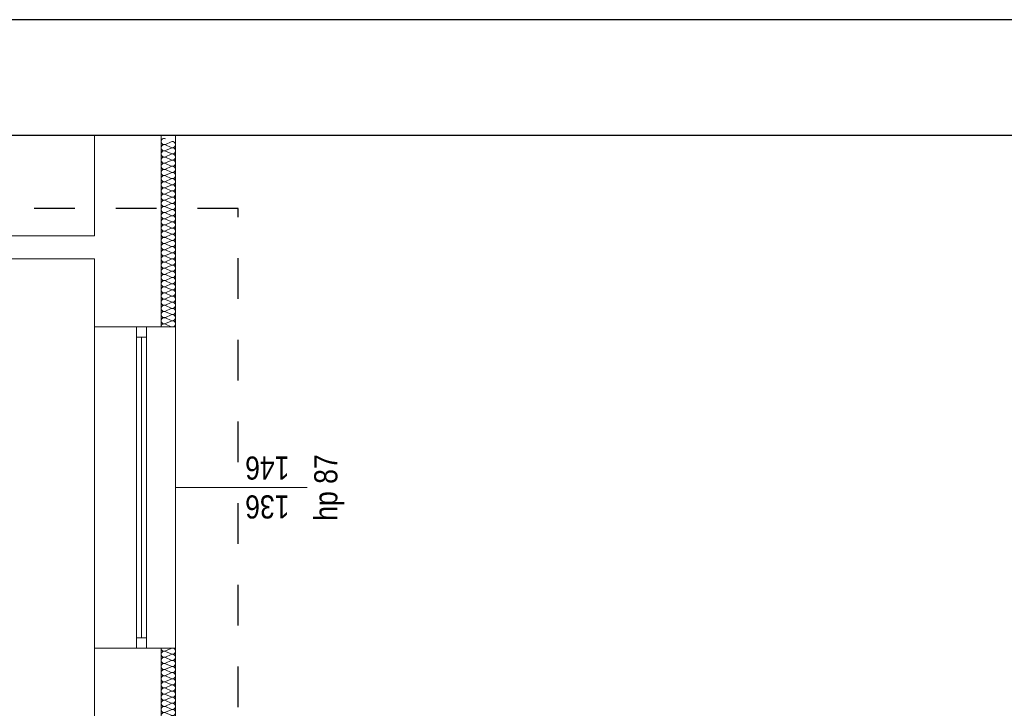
# Model space of a CAD drawing. Extents: x -635870 to -372006, y -44437 to 104716.
# Tile 212 of 221: x -481708 to -474897, y 43629 to 48388. Entities that reach past the tile are written whole.
import ezdxf

# ---------------------------------------------------------------- set-up
doc = ezdxf.new("R2010")
doc.units = 0
doc.header["$MEASUREMENT"] = 0
doc.linetypes.add('Dashed', pattern=[564.444447, 282.222223, -282.222223])
doc.layers.add('$ IE Tabela', color=7, linetype='Continuous')
doc.layers.add('Inwent Izolacje', color=252, linetype='Continuous')
for name, color, linetype, lineweight in [('Inwent Izolacje_Nr_Pióra__2', 252, 'Continuous', 13), ('INWENT. OKNA_Nr_Pióra__21', 252, 'Continuous', 9), ('INWENT. OKNA_Nr_Pióra__5', 252, 'Continuous', 13), ('INWENT.ŚCIANY_Nr_Pióra__1', 252, 'Continuous', 25), ('INWENT.ŚCIANY_Nr_Pióra__20', 252, 'Continuous', 60), ('INWENT.ŚCIANY_Nr_Pióra__21', 252, 'Continuous', 9), ('INWENT.ŚCIANY_Nr_Pióra__3', 252, 'Continuous', 13)]:
    doc.layers.add(name, color=color, linetype=linetype, lineweight=lineweight)
doc.styles.add('GENERATED_STYLE_5', font='ARIALN.TTF')

# ---------------------------------------------------------------- blocks, each defined once
blk = doc.blocks.new('a3eee')
at = {"layer": '$ IE Tabela'}
for p, q in [((23930.76, 4176.8), (19730.76, 4176.8)), ((23840.76, 4096.8), (19890.76, 4096.8))]:
    blk.add_line(p, q, dxfattribs=at)
blk = doc.blocks.new('Izolacja cieplna 14_145', base_point=(-480730.2, 44044.5))
at = {"layer": 'Inwent Izolacje_Nr_Pióra__2', "linetype": 'Continuous'}
for p, q in [((-480660, 44042.8), (-480700.4, 44025.1)), ((-480700.4, 44021.6), (-480660, 44003.9)), ((-480660, 44000.4), (-480700.4, 43982.7)), ((-480700.4, 43979.2), (-480660, 43961.5)), ((-480660, 43958), (-480700.4, 43940.3)), ((-480700.4, 43936.8), (-480660, 43919.1)), ((-480660, 43915.6), (-480700.4, 43897.9)), ((-480700.4, 43894.4), (-480660, 43876.7)), ((-480660, 43873.2), (-480700.4, 43855.5)), ((-480700.4, 43852), (-480660, 43834.3)), ((-480660, 43830.8), (-480700.4, 43813.1)), ((-480700.4, 43809.6), (-480660, 43791.9)), ((-480660, 43788.4), (-480700.4, 43770.7)), ((-480700.4, 43767.2), (-480660, 43749.5)), ((-480660, 43746), (-480700.4, 43728.3)), ((-480700.4, 43724.8), (-480660, 43707.1)), ((-480660, 43703.6), (-480700.4, 43685.9)), ((-480700.4, 43682.4), (-480660, 43664.7)), ((-480660, 43661.2), (-480700.4, 43643.5)), ((-480700.4, 43640), (-480660, 43622.3)), ((-480660, 43618.8), (-480700.4, 43601.1)), ((-480700.4, 43597.6), (-480660, 43579.9)), ((-480660, 43576.4), (-480700.4, 43558.7)), ((-480700.4, 43555.2), (-480660, 43537.5)), ((-480660, 43534), (-480700.4, 43516.3)), ((-480700.4, 43512.8), (-480660, 43495.1)), ((-480660, 43491.6), (-480700.4, 43473.9)), ((-480700.4, 43470.4), (-480660, 43452.7)), ((-480660, 43449.2), (-480700.4, 43431.5)), ((-480700.4, 43428), (-480660, 43410.3)), ((-480660, 43406.8), (-480700.4, 43389.1)), ((-480700.4, 43385.6), (-480660, 43367.9)), ((-480660, 43364.4), (-480700.4, 43346.7)), ((-480700.4, 43343.2), (-480660, 43325.5)), ((-480660, 43322), (-480700.4, 43304.3)), ((-480700.4, 43300.8), (-480660, 43283.1)), ((-480660, 43279.6), (-480700.4, 43261.9)), ((-480700.4, 43258.4), (-480660, 43240.7)), ((-480660, 43237.2), (-480700.4, 43219.5)), ((-480700.4, 43216), (-480660, 43198.3)), ((-480660, 43194.8), (-480700.4, 43177.1)), ((-480700.4, 43173.6), (-480660, 43155.9)), ((-480660, 43152.4), (-480700.4, 43134.7)), ((-480700.4, 43131.2), (-480660, 43113.5)), ((-480660, 43110), (-480700.4, 43092.3)), ((-480700.4, 43088.8), (-480660, 43071.1)), ((-480660, 43067.6), (-480700.4, 43049.9)), ((-480700.4, 43046.4), (-480660, 43028.7)), ((-480660, 43025.2), (-480700.4, 43007.5)), ((-480700.4, 43004), (-480660, 42986.3)), ((-480660, 42982.8), (-480700.4, 42965.1)), ((-480700.4, 42961.6), (-480660, 42943.9)), ((-480660, 42940.4), (-480700.4, 42922.7)), ((-480700.4, 42919.2), (-480660, 42901.5)), ((-480660, 42898), (-480700.4, 42880.3)), ((-480700.4, 42876.8), (-480660, 42859.1)), ((-480660, 42855.6), (-480700.4, 42837.9)), ((-480700.4, 42834.4), (-480660, 42816.7)), ((-480660, 42813.2), (-480700.4, 42795.5)), ((-480700.4, 42792), (-480660, 42774.3)), ((-480660, 42770.8), (-480700.4, 42753.1)), ((-480700.4, 42749.6), (-480660, 42731.9)), ((-480660, 42728.4), (-480700.4, 42710.7)), ((-480700.4, 42707.2), (-480660, 42689.5)), ((-480660, 42686), (-480700.4, 42668.3)), ((-480700.4, 42664.8), (-480660, 42647.1)), ((-480660, 42643.6), (-480700.4, 42625.9)), ((-480700.4, 42622.4), (-480660, 42604.7)), ((-480660, 42601.2), (-480700.4, 42583.5)), ((-480700.4, 42580), (-480660, 42562.3)), ((-480660, 42558.8), (-480700.4, 42541.1)), ((-480700.4, 42537.6), (-480660, 42519.9)), ((-480660, 42516.4), (-480700.4, 42498.7)), ((-480700.4, 42495.2), (-480660, 42477.5)), ((-480660, 42474), (-480700.4, 42456.3)), ((-480700.4, 42452.8), (-480660, 42435.1)), ((-480660, 42431.6), (-480700.4, 42413.9)), ((-480700.4, 42410.4), (-480660, 42392.7)), ((-480660, 42389.2), (-480700.4, 42371.5)), ((-480700.4, 42368), (-480660, 42350.3)), ((-480660, 42346.8), (-480700.4, 42329.1)), ((-480700.4, 42325.6), (-480660, 42307.9)), ((-480660, 42304.4), (-480700.4, 42286.7)), ((-480700.4, 42283.2), (-480660, 42265.5)), ((-480660, 42262), (-480700.4, 42244.3)), ((-480700.4, 42240.8), (-480660, 42223.1)), ((-480660, 42219.6), (-480700.4, 42201.9)), ((-480700.4, 42198.4), (-480660, 42180.7)), ((-480660, 42177.2), (-480700.4, 42159.5)), ((-480700.4, 42156), (-480660, 42138.3)), ((-480660, 42134.8), (-480700.4, 42117.1)), ((-480700.4, 42113.6), (-480660, 42095.9)), ((-480660, 42092.4), (-480700.4, 42074.7)), ((-480700.4, 42071.2), (-480660, 42053.5)), ((-480660, 42050), (-480700.4, 42032.3)), ((-480700.4, 42028.8), (-480660, 42011.1)), ((-480660, 42007.6), (-480700.4, 41989.9)), ((-480700.4, 41986.4), (-480660, 41968.7)), ((-480660, 41965.2), (-480700.4, 41947.5)), ((-480700.4, 41944), (-480660, 41926.3))]:
    blk.add_line(p, q, dxfattribs=at)
for centre, start_param, end_param in [((-480708.9, 44002.1), 1.158004, 5.125183), ((-480708.9, 44044.5), 3.141593, 5.125182), ((-480651.5, 44023.3), 4.299595, 8.266775), ((-480651.5, 43980.9), 4.299595, 8.266775), ((-480708.9, 43959.7), 1.158004, 5.125183), ((-480708.9, 43917.3), 1.158004, 5.125183), ((-480651.5, 43938.5), 4.299595, 8.266775), ((-480708.9, 43874.9), 1.158004, 5.125183), ((-480651.5, 43896.1), 4.299595, 8.266775), ((-480651.5, 43853.7), 4.299595, 8.266775), ((-480708.9, 43832.5), 1.158004, 5.125183), ((-480708.9, 43790.1), 1.158004, 5.125183), ((-480651.5, 43811.3), 4.299595, 8.266775), ((-480708.9, 43747.7), 1.158004, 5.125183), ((-480708.9, 43705.3), 1.158004, 5.125183), ((-480651.5, 43768.9), 4.299595, 8.266775), ((-480651.5, 43726.5), 4.299595, 8.266775), ((-480708.9, 43662.9), 1.158004, 5.125183), ((-480651.5, 43684.1), 4.299595, 8.266775), ((-480651.5, 43641.7), 4.299595, 8.266775), ((-480708.9, 43620.5), 1.158004, 5.125183), ((-480708.9, 43578.1), 1.158004, 5.125183), ((-480651.5, 43599.3), 4.299595, 8.266775), ((-480708.9, 43535.7), 1.158004, 5.125183), ((-480651.5, 43556.9), 4.299595, 8.266775), ((-480651.5, 43514.5), 4.299595, 8.266775), ((-480708.9, 43493.3), 1.158004, 5.125183), ((-480708.9, 43450.9), 1.158004, 5.125183), ((-480651.5, 43472.1), 4.299595, 8.266775), ((-480708.9, 43408.5), 1.158004, 5.125183), ((-480708.9, 43366.1), 1.158004, 5.125183), ((-480651.5, 43429.7), 4.299595, 8.266775), ((-480651.5, 43387.3), 4.299595, 8.266775), ((-480708.9, 43323.7), 1.158004, 5.125183), ((-480651.5, 43344.9), 4.299595, 8.266775), ((-480651.5, 43302.5), 4.299595, 8.266775), ((-480708.9, 43281.3), 1.158004, 5.125183), ((-480708.9, 43238.9), 1.158004, 5.125183), ((-480651.5, 43260.1), 4.299595, 8.266775), ((-480708.9, 43196.5), 1.158004, 5.125183), ((-480651.5, 43217.7), 4.299595, 8.266775), ((-480651.5, 43175.3), 4.299595, 8.266775), ((-480708.9, 43154.1), 1.158004, 5.125183), ((-480708.9, 43111.7), 1.158004, 5.125183), ((-480651.5, 43132.9), 4.299595, 8.266775), ((-480651.5, 43090.5), 4.299595, 8.266775), ((-480708.9, 43069.3), 1.158004, 5.125183), ((-480708.9, 43026.9), 1.158004, 5.125183), ((-480651.5, 43048.1), 4.299595, 8.266775), ((-480708.9, 42984.5), 1.158004, 5.125183), ((-480651.5, 43005.7), 4.299595, 8.266775), ((-480651.5, 42963.3), 4.299595, 8.266775), ((-480708.9, 42942.1), 1.158004, 5.125183), ((-480708.9, 42899.7), 1.158004, 5.125183), ((-480651.5, 42920.9), 4.299595, 8.266775), ((-480708.9, 42857.3), 1.158004, 5.125183), ((-480651.5, 42878.5), 4.299595, 8.266775), ((-480651.5, 42836.1), 4.299595, 8.266775), ((-480708.9, 42814.9), 1.158004, 5.125183), ((-480708.9, 42772.5), 1.158004, 5.125183), ((-480651.5, 42793.7), 4.299595, 8.266775), ((-480651.5, 42751.3), 4.299595, 8.266775), ((-480708.9, 42730.1), 1.158004, 5.125183), ((-480708.9, 42687.7), 1.158004, 5.125183), ((-480651.5, 42708.9), 4.299595, 8.266775), ((-480708.9, 42645.3), 1.158004, 5.125183), ((-480651.5, 42666.5), 4.299595, 8.266775), ((-480651.5, 42624.1), 4.299595, 8.266775), ((-480708.9, 42602.9), 1.158004, 5.125183), ((-480708.9, 42560.5), 1.158004, 5.125183), ((-480651.5, 42581.7), 4.299595, 8.266775), ((-480708.9, 42518.1), 1.158004, 5.125183), ((-480651.5, 42539.3), 4.299595, 8.266775), ((-480651.5, 42496.9), 4.299595, 8.266775), ((-480708.9, 42475.7), 1.158004, 5.125183), ((-480708.9, 42433.3), 1.158004, 5.125183), ((-480651.5, 42454.5), 4.299595, 8.266775), ((-480651.5, 42412.1), 4.299595, 8.266775), ((-480708.9, 42390.9), 1.158004, 5.125183), ((-480708.9, 42348.5), 1.158004, 5.125183), ((-480651.5, 42369.7), 4.299595, 8.266775), ((-480708.9, 42306.1), 1.158004, 5.125183), ((-480651.5, 42327.3), 4.299595, 8.266775), ((-480651.5, 42284.9), 4.299595, 8.266775), ((-480708.9, 42263.7), 1.158004, 5.125183), ((-480708.9, 42221.3), 1.158004, 5.125183), ((-480651.5, 42242.5), 4.299595, 8.266775), ((-480708.9, 42178.9), 1.158004, 5.125183), ((-480708.9, 42136.5), 1.158004, 5.125183), ((-480651.5, 42200.1), 4.299595, 8.266775), ((-480651.5, 42157.7), 4.299595, 8.266775), ((-480708.9, 42094.1), 1.158004, 5.125183), ((-480651.5, 42115.3), 4.299595, 8.266775), ((-480651.5, 42072.9), 4.299595, 8.266775), ((-480708.9, 42051.7), 1.158004, 5.125183), ((-480708.9, 42009.3), 1.158004, 5.125183), ((-480651.5, 42030.5), 4.299595, 8.266775), ((-480708.9, 41966.9), 1.158004, 5.125183), ((-480651.5, 41988.1), 4.299595, 8.266775), ((-480651.5, 41945.7), 4.299595, 8.266775), ((-480708.9, 41924.5), 1.158004, 3.141593)]:
    blk.add_ellipse(centre, major_axis=(21.3, 0), ratio=0.996812, start_param=start_param, end_param=end_param, dxfattribs=at)

msp = doc.modelspace()

# ---------------------------------------------------------------- linework, layer by layer
at = {"layer": 'Inwent Izolacje_Nr_Pióra__2', "linetype": 'Continuous'}
for p, q in [((-480660, 47544), (-480700.4, 47526.2)), ((-480700.4, 47522.6), (-480660, 47504.9)), ((-480660, 47501.3), (-480700.4, 47483.5)), ((-480700.4, 47479.9), (-480660, 47462.2)), ((-480660, 47458.6), (-480700.4, 47440.8)), ((-480700.4, 47437.2), (-480660, 47419.5)), ((-480660, 47415.9), (-480700.4, 47398.1)), ((-480700.4, 47394.5), (-480660, 47376.8)), ((-480660, 47373.2), (-480700.4, 47355.4)), ((-480700.4, 47351.8), (-480660, 47334)), ((-480660, 47330.5), (-480700.4, 47312.7)), ((-480700.4, 47309.1), (-480660, 47291.3)), ((-480660, 47287.7), (-480700.4, 47270)), ((-480700.4, 47266.4), (-480660, 47248.6)), ((-480660, 47245), (-480700.4, 47227.3)), ((-480700.4, 47223.7), (-480660, 47205.9)), ((-480660, 47202.3), (-480700.4, 47184.6)), ((-480700.4, 47181), (-480660, 47163.2)), ((-480660, 47159.6), (-480700.4, 47141.9)), ((-480700.4, 47138.3), (-480660, 47120.5)), ((-480660, 47116.9), (-480700.4, 47099.1)), ((-480700.4, 47095.6), (-480660, 47077.8)), ((-480660, 47074.2), (-480700.4, 47056.4)), ((-480700.4, 47052.8), (-480660, 47035.1)), ((-480660, 47031.5), (-480700.4, 47013.7)), ((-480700.4, 47010.1), (-480660, 46992.4)), ((-480660, 46988.8), (-480700.4, 46971)), ((-480700.4, 46967.4), (-480660, 46949.7)), ((-480660, 46946.1), (-480700.4, 46928.3)), ((-480700.4, 46924.7), (-480660, 46907)), ((-480660, 46903.4), (-480700.4, 46885.6)), ((-480700.4, 46882), (-480660, 46864.3)), ((-480660, 46860.7), (-480700.4, 46842.9)), ((-480700.4, 46839.3), (-480660, 46821.5)), ((-480660, 46818), (-480700.4, 46800.2)), ((-480700.4, 46796.6), (-480660, 46778.8)), ((-480660, 46775.2), (-480700.4, 46757.5)), ((-480700.4, 46753.9), (-480660, 46736.1)), ((-480660, 46732.5), (-480700.4, 46714.8)), ((-480700.4, 46711.2), (-480660, 46693.4)), ((-480660, 46689.8), (-480700.4, 46672.1)), ((-480700.4, 46668.5), (-480660, 46650.7)), ((-480660, 46647.1), (-480700.4, 46629.4)), ((-480700.4, 46625.8), (-480660, 46608)), ((-480660, 46604.4), (-480700.4, 46586.6)), ((-480700.4, 46583.1), (-480660, 46565.3)), ((-480660, 46561.7), (-480700.4, 46543.9)), ((-480700.4, 46540.3), (-480660, 46522.6)), ((-480660, 46519), (-480700.4, 46501.2)), ((-480700.4, 46497.6), (-480660, 46479.9)), ((-480660, 46476.3), (-480700.4, 46458.5)), ((-480700.4, 46454.9), (-480660, 46437.2)), ((-480660, 46433.6), (-480700.4, 46415.8)), ((-480700.4, 46412.2), (-480660, 46394.5)), ((-480660, 46390.9), (-480700.4, 46373.1)), ((-480700.4, 46369.5), (-480660, 46351.8)), ((-480660, 46348.2), (-480700.4, 46330.4)), ((-480700.4, 46326.8), (-480660, 46309)), ((-480660, 46305.5), (-480700.4, 46287.7)), ((-480700.4, 46284.1), (-480660, 46266.3))]:
    msp.add_line(p, q, dxfattribs=at)
for centre, start_param, end_param in [((-480708.9, 47545.8), 2.7288, 6.695979), ((-480651.5, 47524.4), 5.870392, 9.837571), ((-480708.9, 47503.1), 2.7288, 6.695979), ((-480708.9, 47460.4), 2.7288, 6.695979), ((-480651.5, 47481.7), 5.870392, 9.837571), ((-480708.9, 47417.7), 2.7288, 6.695979), ((-480651.5, 47439), 5.870392, 9.837571), ((-480651.5, 47396.3), 5.870392, 9.837571), ((-480708.9, 47375), 2.7288, 6.695979), ((-480708.9, 47332.2), 2.7288, 6.695979), ((-480651.5, 47353.6), 5.870392, 9.837571), ((-480708.9, 47289.5), 2.7288, 6.695979), ((-480708.9, 47246.8), 2.7288, 6.695979), ((-480651.5, 47310.9), 5.870392, 9.837571), ((-480651.5, 47268.2), 5.870392, 9.837571), ((-480708.9, 47204.1), 2.7288, 6.695979), ((-480651.5, 47225.5), 5.870392, 9.837571), ((-480651.5, 47182.8), 5.870392, 9.837571), ((-480708.9, 47161.4), 2.7288, 6.695979), ((-480708.9, 47118.7), 2.7288, 6.695979), ((-480651.5, 47140.1), 5.870392, 9.837571), ((-480708.9, 47076), 2.7288, 6.695979), ((-480651.5, 47097.4), 5.870392, 9.837571), ((-480651.5, 47054.6), 5.870392, 9.837571), ((-480708.9, 47033.3), 2.7288, 6.695979), ((-480708.9, 46990.6), 2.7288, 6.695979), ((-480651.5, 47011.9), 5.870392, 9.837571), ((-480708.9, 46947.9), 2.7288, 6.695979), ((-480708.9, 46905.2), 2.7288, 6.695979), ((-480651.5, 46969.2), 5.870392, 9.837571), ((-480651.5, 46926.5), 5.870392, 9.837571), ((-480708.9, 46862.5), 2.7288, 6.695979), ((-480651.5, 46883.8), 5.870392, 9.837571), ((-480651.5, 46841.1), 5.870392, 9.837571), ((-480708.9, 46819.7), 2.7288, 6.695979), ((-480708.9, 46777), 2.7288, 6.695979), ((-480651.5, 46798.4), 5.870392, 9.837571), ((-480708.9, 46734.3), 2.7288, 6.695979), ((-480651.5, 46755.7), 5.870392, 9.837571), ((-480651.5, 46713), 5.870392, 9.837571), ((-480708.9, 46691.6), 2.7288, 6.695979), ((-480708.9, 46648.9), 2.7288, 6.695979), ((-480651.5, 46670.3), 5.870392, 9.837571), ((-480708.9, 46606.2), 2.7288, 6.695979), ((-480708.9, 46563.5), 2.7288, 6.695979), ((-480651.5, 46627.6), 5.870392, 9.837571), ((-480651.5, 46584.9), 5.870392, 9.837571), ((-480708.9, 46520.8), 2.7288, 6.695979), ((-480651.5, 46542.1), 5.870392, 9.837571), ((-480651.5, 46499.4), 5.870392, 9.837571), ((-480708.9, 46478.1), 2.7288, 6.695979), ((-480708.9, 46435.4), 2.7288, 6.695979), ((-480651.5, 46456.7), 5.870392, 9.837571), ((-480708.9, 46392.7), 2.7288, 6.695979), ((-480651.5, 46414), 5.870392, 9.837571), ((-480651.5, 46371.3), 5.870392, 9.837571), ((-480708.9, 46350), 2.7288, 6.695979), ((-480708.9, 46307.2), 2.7288, 6.695979), ((-480651.5, 46328.6), 5.870392, 9.837571), ((-480708.9, 46264.5), 2.7288, 4.712389), ((-480651.5, 46285.9), 5.870392, 9.837571)]:
    msp.add_ellipse(centre, major_axis=(0, -21.4), ratio=0.995956, start_param=start_param, end_param=end_param, dxfattribs=at)
at = {"layer": 'INWENT. OKNA_Nr_Pióra__5', "color": 252, "linetype": 'Continuous', "lineweight": 15}
for p, q in [((-480900.2, 44044.5), (-480900.2, 46264.5)), ((-480900.2, 46264.5), (-480830.2, 46264.5)), ((-480830.2, 44044.5), (-480830.2, 46264.5)), ((-480900.2, 46194.5), (-480830.2, 46194.5)), ((-480865.2, 44114.5), (-480865.2, 46194.5)), ((-480630.2, 45154.5), (-479720.2, 45154.5)), ((-480900.2, 44114.5), (-480830.2, 44114.5)), ((-480900.2, 44044.5), (-480830.2, 44044.5))]:
    msp.add_line(p, q, dxfattribs=at)
at = {"layer": 'INWENT.ŚCIANY_Nr_Pióra__1', "color": 252, "linetype": 'Continuous', "lineweight": 15}
for p, q in [((-481190.2, 47588.1), (-481190.2, 46894.5)), ((-480730.2, 46264.5), (-480730.2, 47588.1)), ((-485430.2, 46894.5), (-481190.2, 46894.5)), ((-484550.2, 46734.5), (-481190.2, 46734.5)), ((-481190.2, 46734.5), (-481190.2, 46264.5)), ((-481190.2, 46264.5), (-480730.2, 46264.5)), ((-481190.2, 42724.5), (-481190.2, 44044.5)), ((-481190.2, 44044.5), (-480730.2, 44044.5)), ((-480730.2, 44044.5), (-480730.2, 41924.5))]:
    msp.add_line(p, q, dxfattribs=at)
at = {"layer": 'INWENT.ŚCIANY_Nr_Pióra__20', "color": 252, "linetype": 'Dashed', "lineweight": 30}
for p, q in [((-480196.7, 47083.9), (-485623.2, 47083.9)), ((-480196.7, 41942.3), (-480196.7, 47083.9))]:
    msp.add_line(p, q, dxfattribs=at)
at = {"layer": 'INWENT.ŚCIANY_Nr_Pióra__21', "color": 252, "linetype": 'Continuous', "lineweight": 15}
for p, q in [((-481190.2, 44044.5), (-481190.2, 46264.5)), ((-480630.2, 44044.5), (-480630.2, 46264.5))]:
    msp.add_line(p, q, dxfattribs=at)
at = {"layer": 'INWENT.ŚCIANY_Nr_Pióra__3', "color": 252, "linetype": 'Continuous', "lineweight": 15}
for p, q in [((-480630.2, 46264.5), (-480630.2, 47588.1)), ((-480630.2, 46264.5), (-480730.2, 46264.5)), ((-480630.2, 44044.5), (-480730.2, 44044.5)), ((-480630.2, 41924.5), (-480630.2, 44044.5))]:
    msp.add_line(p, q, dxfattribs=at)

# ---------------------------------------------------------------- block references
at = {"layer": '$ IE Tabela', "transparency": 33554687, "xscale": 10, "yscale": 10, "zscale": 10}
msp.add_blockref('a3eee', (-694451.6, 6620.1), dxfattribs=at)
at = {"layer": 'Inwent Izolacje', "color": 252, "linetype": 'Continuous', "lineweight": 15}
msp.add_blockref('Izolacja cieplna 14_145', (-480730.2, 44044.5), dxfattribs=at)

# ---------------------------------------------------------------- texts
at = {"layer": 'INWENT. OKNA_Nr_Pióra__21', "color": 252, "linetype": 'Continuous', "lineweight": 15, "insert": (-479995.2, 44940.4), "char_height": 160, "width": 709.227, "attachment_point": 2, "rotation": 180, "line_spacing_factor": 1.007581, "style": 'GENERATED_STYLE_5'}
msp.add_mtext('{136\\P146}', dxfattribs=at)
at = {"layer": 'INWENT. OKNA_Nr_Pióra__21', "color": 252, "linetype": 'Continuous', "lineweight": 15, "insert": (-479670.8, 45154.5), "char_height": 160, "attachment_point": 2, "rotation": 90, "style": 'GENERATED_STYLE_5'}
msp.add_mtext('{hp 87}', dxfattribs=at)

doc.saveas('drawing.dxf')
